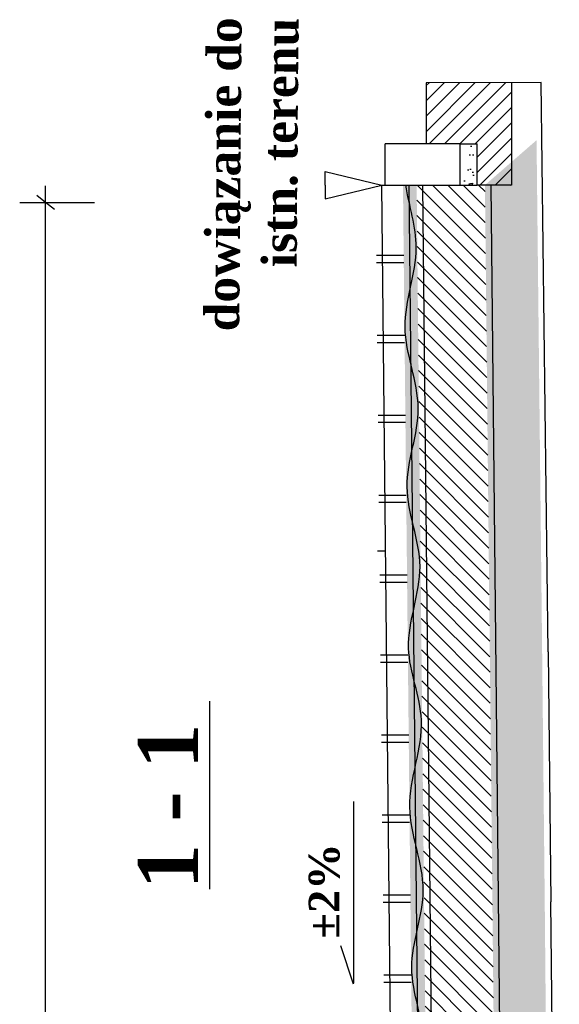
# Model space of a CAD drawing. Header units: metres. Extents: x 592 to 2592, y -1 to 2567.
# Tile 15 of 15: x 2255 to 2413, y 1915 to 2203. Entities that reach past the tile are written whole.
import ezdxf

# ---------------------------------------------------------------- set-up
doc = ezdxf.new("R2010")
doc.units = ezdxf.units.M
doc.styles.get("Standard").update_dxf_attribs({"font": 'simplex.shx'})

msp = doc.modelspace()

# ---------------------------------------------------------------- hatches: boundary and pattern name
h = msp.add_hatch()
h.set_pattern_fill('LINE', color=256, angle=405, style=0)
h.set_pattern_definition([(45, (-710.8855, -23656.8408), (-2.24506403, 2.24506403), [])])
edge = h.paths.add_edge_path()
edge.add_line((2388.466, 2166.495), (2388.522, 2156.072))
edge.add_line((2373.531, 2166.495), (2388.466, 2166.495))
edge.add_line((2373.531, 2184.404), (2373.531, 2166.495))
edge.add_line((2398.523, 2184.471), (2373.531, 2184.404))
edge.add_line((2398.523, 2184.471), (2398.531, 2154.404))
edge.add_line((2388.466, 2154.405), (2398.531, 2154.404))
h = msp.add_hatch()
h.set_pattern_fill('AR-CONC', color=42, scale=0.05, style=0)
h.set_pattern_definition([(310, (13126.629, 5017.014), (9.1092334, 0.7969543), [0.9525, -10.4775]), (5, (13126.629, 5017.014), (-1.762141, -9.552832), [0.762, -8.382]), (259.549, (13127.388, 5017.08), (7.347125, -8.7558344), [0.8095, -8.9045]), (313.8158, (13126.629, 5014.474), (13.553952, 2.102116), [1.42875, -15.71625]), (263.3644, (13127.758, 5014.649), (11.870212, -12.371278), [1.21425, -13.35675]), (8.816, (13126.629, 5014.474), (11.87023, -12.371256), [1.143, -12.573]), (339, (13127.899, 5015.109), (7.580744, 5.113276), [0.9525, -10.4775]), (34, (13127.899, 5015.109), (3.0901014, -9.209398), [0.762, -8.382]), (288.5486, (13128.531, 5015.535), (10.6708245, -4.096143), [0.8095, -8.9045]), (322.5, (13126.629, 5017.0138), (0.1544302, -4.2277519), [0, -8.2804, 0, -8.509, 0, -8.41375]), (352.5, (13126.629, 5017.014), (3.3409831, -5.0090287), [0, -4.8514, 0, -8.0899, 0, -3.20675]), (32.5, (13123.7968, 5017.0138), (6.7795298, 0.2864372), [0, -3.175, 0, -9.906, 0, -13.1445]), (42.5, (13122.527, 5017.014), (7.406459, -1.2713246), [0, -4.1275, 0, -6.5786, 0, -9.3345])])
edge = h.paths.add_edge_path()
edge.add_spline(control_points=[(2388.939, 2154.449), (2388.458, 2154.872), (2387.977, 2155.296), (2387.514, 2155.719)], knot_values=[16.423916, 16.423916, 16.423916, 16.423916, 17.9018422, 17.9018422, 17.9018422, 17.9018422], degree=3, periodic=0)
edge.add_spline(control_points=[(2387.514, 2155.719), (2387.146, 2156.055), (2386.79, 2156.39), (2386.453, 2156.724)], knot_values=[15.2519817, 15.2519817, 15.2519817, 15.2519817, 16.423916, 16.423916, 16.423916, 16.423916], degree=3, periodic=0)
edge.add_spline(control_points=[(2386.453, 2156.724), (2386.152, 2157.023), (2385.867, 2157.322), (2385.603, 2157.619)], knot_values=[14.2017679, 14.2017679, 14.2017679, 14.2017679, 15.2519817, 15.2519817, 15.2519817, 15.2519817], degree=3, periodic=0)
edge.add_spline(control_points=[(2385.603, 2157.619), (2385.284, 2157.981), (2384.997, 2158.342), (2384.754, 2158.7)], knot_values=[12.9249304, 12.9249304, 12.9249304, 12.9249304, 14.2017679, 14.2017679, 14.2017679, 14.2017679], degree=3, periodic=0)
edge.add_spline(control_points=[(2384.754, 2158.7), (2384.668, 2158.828), (2384.586, 2158.956), (2384.512, 2159.084)], knot_values=[12.4680996, 12.4680996, 12.4680996, 12.4680996, 12.9249304, 12.9249304, 12.9249304, 12.9249304], degree=3, periodic=0)
edge.add_spline(control_points=[(2384.512, 2159.084), (2384.444, 2159.199), (2384.382, 2159.313), (2384.325, 2159.427)], knot_values=[12.0578561, 12.0578561, 12.0578561, 12.0578561, 12.4680996, 12.4680996, 12.4680996, 12.4680996], degree=3, periodic=0)
edge.add_spline(control_points=[(2384.325, 2159.427), (2384.283, 2159.512), (2384.244, 2159.597), (2384.207, 2159.682)], knot_values=[11.7518848, 11.7518848, 11.7518848, 11.7518848, 12.0578561, 12.0578561, 12.0578561, 12.0578561], degree=3, periodic=0)
edge.add_spline(control_points=[(2384.207, 2159.682), (2384.171, 2159.768), (2384.137, 2159.854), (2384.107, 2159.94)], knot_values=[11.4424031, 11.4424031, 11.4424031, 11.4424031, 11.7518848, 11.7518848, 11.7518848, 11.7518848], degree=3, periodic=0)
edge.add_spline(control_points=[(2384.107, 2159.94), (2384.058, 2160.079), (2384.018, 2160.218), (2383.988, 2160.356)], knot_values=[10.9388481, 10.9388481, 10.9388481, 10.9388481, 11.4424031, 11.4424031, 11.4424031, 11.4424031], degree=3, periodic=0)
edge.add_spline(control_points=[(2383.988, 2160.356), (2383.976, 2160.41), (2383.966, 2160.464), (2383.957, 2160.519)], knot_values=[10.7415272, 10.7415272, 10.7415272, 10.7415272, 10.9388481, 10.9388481, 10.9388481, 10.9388481], degree=3, periodic=0)
edge.add_line((2383.957, 2160.519), (2383.957, 2161.409))
edge.add_spline(control_points=[(2383.957, 2161.409), (2383.96, 2161.424), (2383.962, 2161.439), (2383.965, 2161.453)], knot_values=[9.5959609, 9.5959609, 9.5959609, 9.5959609, 9.6507397, 9.6507397, 9.6507397, 9.6507397], degree=3, periodic=0)
edge.add_spline(control_points=[(2383.965, 2161.453), (2383.98, 2161.529), (2383.998, 2161.604), (2384.019, 2161.678)], knot_values=[9.3174166, 9.3174166, 9.3174166, 9.3174166, 9.5959609, 9.5959609, 9.5959609, 9.5959609], degree=3, periodic=0)
edge.add_spline(control_points=[(2384.019, 2161.678), (2384.039, 2161.745), (2384.061, 2161.812), (2384.086, 2161.879)], knot_values=[9.068204, 9.068204, 9.068204, 9.068204, 9.3174166, 9.3174166, 9.3174166, 9.3174166], degree=3, periodic=0)
edge.add_spline(control_points=[(2384.086, 2161.879), (2384.095, 2161.902), (2384.124, 2161.976), (2384.157, 2162.05), (2384.182, 2162.101)], knot_values=[8.7902336, 8.7902336, 8.7902336, 8.7902336, 8.8756012, 9.068204, 9.068204, 9.068204, 9.068204], degree=3, periodic=0)
edge.add_spline(control_points=[(2384.182, 2162.101), (2384.214, 2162.168), (2384.248, 2162.234), (2384.286, 2162.3)], knot_values=[8.5418892, 8.5418892, 8.5418892, 8.5418892, 8.7902336, 8.7902336, 8.7902336, 8.7902336], degree=3, periodic=0)
edge.add_spline(control_points=[(2384.286, 2162.3), (2384.328, 2162.374), (2384.373, 2162.448), (2384.421, 2162.522)], knot_values=[8.2626884, 8.2626884, 8.2626884, 8.2626884, 8.5418892, 8.5418892, 8.5418892, 8.5418892], degree=3, periodic=0)
edge.add_spline(control_points=[(2384.421, 2162.522), (2384.464, 2162.588), (2384.51, 2162.654), (2384.558, 2162.72)], knot_values=[8.0125448, 8.0125448, 8.0125448, 8.0125448, 8.2626884, 8.2626884, 8.2626884, 8.2626884], degree=3, periodic=0)
edge.add_spline(control_points=[(2384.558, 2162.72), (2384.754, 2162.99), (2384.986, 2163.258), (2385.241, 2163.527)], knot_values=[6.991217, 6.991217, 6.991217, 6.991217, 8.0125448, 8.0125448, 8.0125448, 8.0125448], degree=3, periodic=0)
edge.add_spline(control_points=[(2385.241, 2163.527), (2385.413, 2163.708), (2385.595, 2163.89), (2385.782, 2164.071)], knot_values=[6.3015256, 6.3015256, 6.3015256, 6.3015256, 6.991217, 6.991217, 6.991217, 6.991217], degree=3, periodic=0)
edge.add_spline(control_points=[(2385.782, 2164.071), (2386.144, 2164.422), (2386.526, 2164.773), (2386.896, 2165.129)], knot_values=[4.9735444, 4.9735444, 4.9735444, 4.9735444, 6.3015256, 6.3015256, 6.3015256, 6.3015256], degree=3, periodic=0)
edge.add_spline(control_points=[(2386.896, 2165.129), (2387.096, 2165.321), (2387.292, 2165.515), (2387.48, 2165.71)], knot_values=[4.2570309, 4.2570309, 4.2570309, 4.2570309, 4.9735444, 4.9735444, 4.9735444, 4.9735444], degree=3, periodic=0)
edge.add_spline(control_points=[(2387.48, 2165.71), (2387.673, 2165.909), (2387.856, 2166.11), (2388.025, 2166.313)], knot_values=[3.5243842, 3.5243842, 3.5243842, 3.5243842, 4.2570309, 4.2570309, 4.2570309, 4.2570309], degree=3, periodic=0)
edge.add_spline(control_points=[(2388.025, 2166.313), (2388.117, 2166.423), (2388.204, 2166.534), (2388.287, 2166.646)], knot_values=[3.1270511, 3.1270511, 3.1270511, 3.1270511, 3.5243842, 3.5243842, 3.5243842, 3.5243842], degree=3, periodic=0)
edge.add_spline(control_points=[(2388.287, 2166.646), (2388.422, 2166.829), (2388.544, 2167.015), (2388.648, 2167.202)], knot_values=[2.4739539, 2.4739539, 2.4739539, 2.4739539, 3.1270511, 3.1270511, 3.1270511, 3.1270511], degree=3, periodic=0)
edge.add_spline(control_points=[(2388.648, 2167.202), (2388.694, 2167.284), (2388.736, 2167.366), (2388.775, 2167.449)], knot_values=[2.1887347, 2.1887347, 2.1887347, 2.1887347, 2.4739539, 2.4739539, 2.4739539, 2.4739539], degree=3, periodic=0)
edge.add_spline(control_points=[(2388.775, 2167.449), (2388.807, 2167.519), (2388.837, 2167.59), (2388.864, 2167.661)], knot_values=[1.9469452, 1.9469452, 1.9469452, 1.9469452, 2.1887347, 2.1887347, 2.1887347, 2.1887347], degree=3, periodic=0)
edge.add_spline(control_points=[(2388.864, 2167.661), (2388.894, 2167.738), (2388.92, 2167.816), (2388.943, 2167.894)], knot_values=[1.6830088, 1.6830088, 1.6830088, 1.6830088, 1.9469452, 1.9469452, 1.9469452, 1.9469452], degree=3, periodic=0)
edge.add_line((2388.943, 2167.894), (2388.939, 2154.449))
edge = h.paths.add_edge_path()
edge.add_spline(control_points=[(2385.246, 2163.532), (2385.416, 2163.712), (2385.596, 2163.891), (2385.782, 2164.071)], knot_values=[6.3015337, 6.3015337, 6.3015337, 6.3015337, 6.9843396, 6.9843396, 6.9843396, 6.9843396], degree=3, periodic=0)
edge.add_spline(control_points=[(2384.953, 2163.211), (2385.045, 2163.317), (2385.141, 2163.422), (2385.241, 2163.527)], knot_values=[6.991217, 6.991217, 6.991217, 6.991217, 7.3907806, 7.3907806, 7.3907806, 7.3907806], degree=3, periodic=0)
edge.add_spline(control_points=[(2384.558, 2162.72), (2384.677, 2162.884), (2384.81, 2163.048), (2384.953, 2163.211)], knot_values=[7.3907806, 7.3907806, 7.3907806, 7.3907806, 8.0125448, 8.0125448, 8.0125448, 8.0125448], degree=3, periodic=0)
edge.add_spline(control_points=[(2384.493, 2162.629), (2384.514, 2162.659), (2384.536, 2162.69), (2384.558, 2162.72)], knot_values=[8.0125448, 8.0125448, 8.0125448, 8.0125448, 8.1277966, 8.1277966, 8.1277966, 8.1277966], degree=3, periodic=0)
edge.add_spline(control_points=[(2384.287, 2162.301), (2384.328, 2162.375), (2384.373, 2162.448), (2384.421, 2162.522)], knot_values=[8.2626932, 8.2626932, 8.2626932, 8.2626932, 8.5401946, 8.5401946, 8.5401946, 8.5401946], degree=3, periodic=0)
edge.add_spline(control_points=[(2384.231, 2162.198), (2384.248, 2162.232), (2384.267, 2162.266), (2384.286, 2162.3)], knot_values=[8.5418892, 8.5418892, 8.5418892, 8.5418892, 8.6690189, 8.6690189, 8.6690189, 8.6690189], degree=3, periodic=0)
edge.add_spline(control_points=[(2384.086, 2161.879), (2384.095, 2161.902), (2384.123, 2161.973), (2384.154, 2162.043), (2384.177, 2162.091)], knot_values=[8.8032687, 8.8032687, 8.8032687, 8.8032687, 8.8886364, 9.068204, 9.068204, 9.068204, 9.068204], degree=3, periodic=0)
edge.add_spline(control_points=[(2384.045, 2161.762), (2384.058, 2161.801), (2384.071, 2161.84), (2384.086, 2161.879)], knot_values=[9.068204, 9.068204, 9.068204, 9.068204, 9.2132059, 9.2132059, 9.2132059, 9.2132059], degree=3, periodic=0)
edge.add_spline(control_points=[(2383.965, 2161.453), (2383.978, 2161.521), (2383.994, 2161.589), (2384.013, 2161.656)], knot_values=[9.3446769, 9.3446769, 9.3446769, 9.3446769, 9.5959609, 9.5959609, 9.5959609, 9.5959609], degree=3, periodic=0)
edge.add_line((2383.957, 2161.439), (2383.549, 2166.495))
edge.add_line((2383.549, 2166.495), (2388.534, 2166.391))
edge.add_spline(control_points=[(2388.534, 2166.391), (2388.886, 2169.414), (2388.898, 2169.38), (2388.909, 2169.346)], knot_values=[0, 0, 0, 0, 0.1062941, 0.1062941, 0.1062941, 0.1062941], degree=3, periodic=0)
edge.add_spline(control_points=[(2388.909, 2169.346), (2388.911, 2169.34), (2388.913, 2169.334), (2388.915, 2169.327)], knot_values=[0.1062941, 0.1062941, 0.1062941, 0.1062941, 0.1259109, 0.1259109, 0.1259109, 0.1259109], degree=3, periodic=0)
edge.add_spline(control_points=[(2388.915, 2169.327), (2388.918, 2169.317), (2388.921, 2169.307), (2388.925, 2169.297)], knot_values=[0.1259109, 0.1259109, 0.1259109, 0.1259109, 0.1574338, 0.1574338, 0.1574338, 0.1574338], degree=3, periodic=0)
edge.add_spline(control_points=[(2388.925, 2169.297), (2388.931, 2169.277), (2388.937, 2169.257), (2388.944, 2169.236)], knot_values=[0.1574338, 0.1574338, 0.1574338, 0.1574338, 0.2215827, 0.2215827, 0.2215827, 0.2215827], degree=3, periodic=0)
edge.add_line((2388.944, 2169.236), (2388.943, 2167.894))
edge.add_spline(control_points=[(2388.943, 2167.894), (2388.926, 2167.834), (2388.906, 2167.774), (2388.884, 2167.714)], knot_values=[1.6830088, 1.6830088, 1.6830088, 1.6830088, 1.8863292, 1.8863292, 1.8863292, 1.8863292], degree=3, periodic=0)
edge.add_spline(control_points=[(2388.884, 2167.714), (2388.878, 2167.696), (2388.871, 2167.679), (2388.864, 2167.661)], knot_values=[1.8863292, 1.8863292, 1.8863292, 1.8863292, 1.9469452, 1.9469452, 1.9469452, 1.9469452], degree=3, periodic=0)
edge.add_spline(control_points=[(2388.864, 2167.661), (2388.857, 2167.641), (2388.849, 2167.622), (2388.842, 2167.603)], knot_values=[1.9469452, 1.9469452, 1.9469452, 1.9469452, 2.0129826, 2.0129826, 2.0129826, 2.0129826], degree=3, periodic=0)
edge.add_spline(control_points=[(2388.842, 2167.603), (2388.821, 2167.551), (2388.798, 2167.5), (2388.775, 2167.449)], knot_values=[2.0129826, 2.0129826, 2.0129826, 2.0129826, 2.1887347, 2.1887347, 2.1887347, 2.1887347], degree=3, periodic=0)
edge.add_spline(control_points=[(2388.775, 2167.449), (2388.743, 2167.381), (2388.709, 2167.313), (2388.672, 2167.245)], knot_values=[2.1887347, 2.1887347, 2.1887347, 2.1887347, 2.4238541, 2.4238541, 2.4238541, 2.4238541], degree=3, periodic=0)
edge.add_spline(control_points=[(2388.672, 2167.245), (2388.664, 2167.231), (2388.656, 2167.217), (2388.648, 2167.202)], knot_values=[2.4238541, 2.4238541, 2.4238541, 2.4238541, 2.4739539, 2.4739539, 2.4739539, 2.4739539], degree=3, periodic=0)
edge.add_spline(control_points=[(2388.648, 2167.202), (2388.619, 2167.15), (2388.588, 2167.097), (2388.557, 2167.045)], knot_values=[2.4739539, 2.4739539, 2.4739539, 2.4739539, 2.6570722, 2.6570722, 2.6570722, 2.6570722], degree=3, periodic=0)
edge.add_spline(control_points=[(2388.557, 2167.045), (2388.508, 2166.965), (2388.456, 2166.886), (2388.402, 2166.807)], knot_values=[2.6570722, 2.6570722, 2.6570722, 2.6570722, 2.9367221, 2.9367221, 2.9367221, 2.9367221], degree=3, periodic=0)
edge.add_spline(control_points=[(2388.402, 2166.807), (2388.365, 2166.753), (2388.326, 2166.699), (2388.287, 2166.646)], knot_values=[2.9367221, 2.9367221, 2.9367221, 2.9367221, 3.1270511, 3.1270511, 3.1270511, 3.1270511], degree=3, periodic=0)
edge.add_spline(control_points=[(2388.287, 2166.646), (2388.272, 2166.625), (2388.256, 2166.605), (2388.241, 2166.585)], knot_values=[3.1270511, 3.1270511, 3.1270511, 3.1270511, 3.1996166, 3.1996166, 3.1996166, 3.1996166], degree=3, periodic=0)
edge.add_spline(control_points=[(2388.241, 2166.585), (2388.172, 2166.494), (2388.1, 2166.403), (2388.025, 2166.313)], knot_values=[3.1996166, 3.1996166, 3.1996166, 3.1996166, 3.5243842, 3.5243842, 3.5243842, 3.5243842], degree=3, periodic=0)
edge.add_spline(control_points=[(2388.025, 2166.313), (2387.938, 2166.208), (2387.846, 2166.104), (2387.752, 2166)], knot_values=[3.5243842, 3.5243842, 3.5243842, 3.5243842, 3.9030061, 3.9030061, 3.9030061, 3.9030061], degree=3, periodic=0)
edge.add_spline(control_points=[(2387.752, 2166), (2387.664, 2165.903), (2387.573, 2165.806), (2387.48, 2165.71)], knot_values=[3.9030061, 3.9030061, 3.9030061, 3.9030061, 4.2570309, 4.2570309, 4.2570309, 4.2570309], degree=3, periodic=0)
edge.add_spline(control_points=[(2387.48, 2165.71), (2387.302, 2165.525), (2387.116, 2165.341), (2386.927, 2165.159)], knot_values=[4.2570309, 4.2570309, 4.2570309, 4.2570309, 4.9363574, 4.9363574, 4.9363574, 4.9363574], degree=3, periodic=0)
edge.add_spline(control_points=[(2386.927, 2165.159), (2386.917, 2165.149), (2386.906, 2165.139), (2386.896, 2165.129)], knot_values=[4.9363574, 4.9363574, 4.9363574, 4.9363574, 4.9735444, 4.9735444, 4.9735444, 4.9735444], degree=3, periodic=0)
edge.add_spline(control_points=[(2386.896, 2165.129), (2386.715, 2164.956), (2386.532, 2164.783), (2386.35, 2164.611)], knot_values=[4.9735444, 4.9735444, 4.9735444, 4.9735444, 5.6210474, 5.6210474, 5.6210474, 5.6210474], degree=3, periodic=0)
edge.add_spline(control_points=[(2386.35, 2164.611), (2386.158, 2164.431), (2385.967, 2164.251), (2385.782, 2164.071)], knot_values=[5.6210474, 5.6210474, 5.6210474, 5.6210474, 6.3015256, 6.3015256, 6.3015256, 6.3015256], degree=3, periodic=0)
edge = h.paths.add_edge_path()
edge.add_spline(control_points=[(2387.514, 2155.719), (2387.683, 2155.565), (2387.854, 2155.411), (2388.027, 2155.256)], knot_values=[16.423916, 16.423916, 16.423916, 16.423916, 16.9631145, 16.9631145, 16.9631145, 16.9631145], degree=3, periodic=0)
edge.add_spline(control_points=[(2388.027, 2155.256), (2388.328, 2154.987), (2388.634, 2154.718), (2388.939, 2154.449)], knot_values=[16.9631145, 16.9631145, 16.9631145, 16.9631145, 17.9018422, 17.9018422, 17.9018422, 17.9018422], degree=3, periodic=0)
edge.add_line((2388.939, 2154.449), (2388.939, 2154.448))
edge.add_line((2388.939, 2154.448), (2383.957, 2154.448))
edge.add_line((2383.957, 2154.448), (2383.957, 2160.493))
edge.add_spline(control_points=[(2384.01, 2160.264), (2384.002, 2160.295), (2383.995, 2160.325), (2383.988, 2160.356)], knot_values=[10.9388481, 10.9388481, 10.9388481, 10.9388481, 11.0506104, 11.0506104, 11.0506104, 11.0506104], degree=3, periodic=0)
edge.add_spline(control_points=[(2384.076, 2160.032), (2384.051, 2160.11), (2384.029, 2160.187), (2384.01, 2160.264)], knot_values=[11.0506104, 11.0506104, 11.0506104, 11.0506104, 11.3303539, 11.3303539, 11.3303539, 11.3303539], degree=3, periodic=0)
edge.add_spline(control_points=[(2384.207, 2159.682), (2384.182, 2159.743), (2384.157, 2159.803), (2384.135, 2159.863)], knot_values=[11.5344125, 11.5344125, 11.5344125, 11.5344125, 11.7518848, 11.7518848, 11.7518848, 11.7518848], degree=3, periodic=0)
edge.add_spline(control_points=[(2384.289, 2159.502), (2384.26, 2159.562), (2384.233, 2159.622), (2384.207, 2159.682)], knot_values=[11.7518848, 11.7518848, 11.7518848, 11.7518848, 11.9680616, 11.9680616, 11.9680616, 11.9680616], degree=3, periodic=0)
edge.add_spline(control_points=[(2384.512, 2159.084), (2384.459, 2159.174), (2384.409, 2159.264), (2384.363, 2159.353)], knot_values=[12.1465672, 12.1465672, 12.1465672, 12.1465672, 12.4680996, 12.4680996, 12.4680996, 12.4680996], degree=3, periodic=0)
edge.add_spline(control_points=[(2384.675, 2158.819), (2384.618, 2158.908), (2384.563, 2158.996), (2384.512, 2159.084)], knot_values=[12.4680996, 12.4680996, 12.4680996, 12.4680996, 12.7833243, 12.7833243, 12.7833243, 12.7833243], degree=3, periodic=0)
edge.add_spline(control_points=[(2384.754, 2158.7), (2384.727, 2158.74), (2384.701, 2158.78), (2384.675, 2158.819)], knot_values=[12.7833243, 12.7833243, 12.7833243, 12.7833243, 12.9249304, 12.9249304, 12.9249304, 12.9249304], degree=3, periodic=0)
edge.add_spline(control_points=[(2384.922, 2158.461), (2384.864, 2158.541), (2384.808, 2158.62), (2384.754, 2158.7)], knot_values=[12.9249304, 12.9249304, 12.9249304, 12.9249304, 13.2087239, 13.2087239, 13.2087239, 13.2087239], degree=3, periodic=0)
edge.add_spline(control_points=[(2385.48, 2157.761), (2385.279, 2157.995), (2385.092, 2158.228), (2384.922, 2158.461)], knot_values=[13.2087239, 13.2087239, 13.2087239, 13.2087239, 14.0355943, 14.0355943, 14.0355943, 14.0355943], degree=3, periodic=0)
edge.add_spline(control_points=[(2385.603, 2157.619), (2385.562, 2157.667), (2385.521, 2157.714), (2385.48, 2157.761)], knot_values=[14.0355943, 14.0355943, 14.0355943, 14.0355943, 14.2017679, 14.2017679, 14.2017679, 14.2017679], degree=3, periodic=0)
edge.add_spline(control_points=[(2385.942, 2157.248), (2385.826, 2157.372), (2385.713, 2157.496), (2385.603, 2157.619)], knot_values=[14.2017679, 14.2017679, 14.2017679, 14.2017679, 14.6376236, 14.6376236, 14.6376236, 14.6376236], degree=3, periodic=0)
edge.add_spline(control_points=[(2386.453, 2156.724), (2386.277, 2156.899), (2386.106, 2157.074), (2385.942, 2157.248)], knot_values=[14.6376236, 14.6376236, 14.6376236, 14.6376236, 15.2519817, 15.2519817, 15.2519817, 15.2519817], degree=3, periodic=0)
edge.add_spline(control_points=[(2387.366, 2155.855), (2387.05, 2156.145), (2386.744, 2156.435), (2386.453, 2156.724)], knot_values=[15.2519955, 15.2519955, 15.2519955, 15.2519955, 16.265971, 16.265971, 16.265971, 16.265971], degree=3, periodic=0)
h = msp.add_hatch()
h.set_pattern_fill('AR-SAND', color=34, scale=0.1)
h.set_pattern_definition([(37.5, (-7381.6713, 2.0097), (-0.1600031, 4.8941324), [0, -3.8608, 0, -4.318, 0, -4.1275]), (7.5, (-7381.671, 2.01), (4.495233, 7.168251), [0, -2.0828, 0, -3.4798, 0, -1.3335]), (327.5, (-7384.7955, 2.0097), (7.9099237, 0.0143718), [0, -1.27, 0, -4.572, 0, -5.969]), (317.5, (-7384.7955, 2.01), (7.6355645, 2.2292932), [0, -0.635, 0, -2.9972, 0, -3.429])])
h.paths.add_polyline_path([(2405.877, 2167.585), (2390.762, 2154.448), (2394.84, 1761.941), (2409.967, 1761.943), (2408.27, 1944.757), (2407.51, 2017.899)])
h.paths.add_polyline_path([(2401.857, 1677.31), (2401.857, 1677.371), (2410.752, 1677.393), (2409.967, 1761.943), (2394.84, 1761.941), (2395.719, 1677.31)])
h = msp.add_hatch()
h.set_pattern_fill('JIS_LC_8A', color=256, scale=3, angle=135, style=0)
h.set_pattern_definition([(180, (3618.08, -13171.787), (-5e-15, -23.4), []), (180, (3615.958, -13169.666), (-5e-15, -23.4), [])])
h.paths.add_polyline_path([(2366.762, 2154.448), (2358.762, 2154.448), (2363.788, 1670.674), (2363.92, 1670.642), (2363.789, 1670.61), (2363.875, 1662.311), (2371.875, 1662.311)])
h = msp.add_hatch()
h.set_pattern_fill('AR-CONC', color=42, scale=0.025, angle=90, style=0)
h.set_pattern_definition([(140, (3618.079, -13171.787), (0.3984771, 4.5546167), [0.47625, -5.23875]), (85, (3618.079, -13171.787), (-4.7764161, -0.8810706), [0.381, -4.191]), (190.451, (3618.1123, -13171.4076), (-4.3779172, 3.6735625), [0.40475, -4.45225]), (136.1842, (3616.809, -13171.787), (1.0510582, 6.776976), [0.714375, -7.858125]), (186.6356, (3616.897, -13171.2224), (-6.185639, 5.935106), [0.607125, -6.678375]), (81.184, (3616.809, -13171.787), (-6.185628, 5.935115), [0.5715, -6.2865]), (111, (3617.1266, -13171.152), (2.556638, 3.790372), [0.47625, -5.23875]), (56, (3617.1266, -13171.152), (-4.6046992, 1.5450507), [0.381, -4.191]), (161.4514, (3617.3397, -13170.8362), (-2.0480714, 5.3354123), [0.40475, -4.45225]), (127.5, (3618.0791, -13171.7871), (-2.11387597, 0.07721508), [0, -4.1402, 0, -4.2545, 0, -4.206875]), (97.5, (3618.0791, -13171.787), (-2.50451437, 1.67049156), [0, -2.4257, 0, -4.04495, 0, -1.603375]), (57.5, (3618.0791, -13173.2032), (0.1432186, 3.38976488), [0, -1.5875, 0, -4.953, 0, -6.57225]), (47.5, (3618.079, -13173.8382), (-0.6356623, 3.70322953), [0, -2.06375, 0, -3.2893, 0, -4.66725])])
h.paths.add_polyline_path([(2371.718, 1677.393), (2375.718, 1677.393), (2370.762, 2154.448), (2366.762, 2154.448)])
h = msp.add_hatch()
h.set_pattern_fill('LINE', color=250, angle=315)
h.set_pattern_definition([(315, (-7352.437, -3.0713), (2.245064, 2.245064), [])])
h.paths.add_polyline_path([(2375.873, 1662.671), (2375.872, 1662.708), (2375.872, 1662.745), (2375.872, 1662.743), (2375.872, 1662.74), (2375.872, 1662.738), (2375.872, 1662.735), (2375.872, 1662.733), (2375.872, 1662.73), (2375.872, 1662.727), (2375.872, 1662.725), (2375.872, 1662.722), (2375.872, 1662.72), (2375.872, 1662.717), (2375.872, 1662.715), (2375.872, 1662.712), (2375.872, 1662.709), (2375.872, 1662.707), (2375.872, 1662.704), (2375.872, 1662.702), (2375.873, 1662.699), (2375.873, 1662.697), (2375.873, 1662.694), (2375.873, 1662.692), (2375.873, 1662.689), (2375.873, 1662.686), (2375.873, 1662.684), (2375.873, 1662.681), (2375.873, 1662.679), (2375.873, 1662.676), (2375.873, 1662.674)])
h.paths.add_polyline_path([(2376.857, 1677.393), (2376.857, 1677.31), (2395.719, 1677.31), (2390.762, 2154.448), (2370.762, 2154.448), (2375.718, 1677.393)])
h.paths.add_polyline_path([(2375.875, 1662.36), (2375.875, 1662.398), (2375.875, 1662.395), (2375.875, 1662.392), (2375.875, 1662.39), (2375.875, 1662.387), (2375.875, 1662.385), (2375.875, 1662.382), (2375.875, 1662.38), (2375.875, 1662.377), (2375.875, 1662.375), (2375.875, 1662.372), (2375.875, 1662.369), (2375.875, 1662.367), (2375.875, 1662.364), (2375.875, 1662.362), (2375.875, 1662.359), (2375.875, 1662.357), (2375.875, 1662.354), (2375.875, 1662.351), (2375.875, 1662.349), (2375.875, 1662.346), (2375.875, 1662.344), (2375.875, 1662.341), (2375.875, 1662.339), (2375.875, 1662.336), (2375.875, 1662.334), (2375.875, 1662.331), (2375.875, 1662.328), (2375.875, 1662.326), (2375.875, 1662.323)])
h.paths.add_polyline_path([(2375.869, 1662.932), (2375.868, 1662.968), (2375.868, 1662.965), (2375.868, 1662.963), (2375.868, 1662.96), (2375.868, 1662.957), (2375.868, 1662.955), (2375.868, 1662.952), (2375.868, 1662.95), (2375.868, 1662.947), (2375.869, 1662.945), (2375.869, 1662.942), (2375.869, 1662.94), (2375.869, 1662.937), (2375.869, 1662.934)])
h.paths.add_polyline_path([(2375.875, 1662.447), (2375.874, 1662.484), (2375.874, 1662.482), (2375.874, 1662.479), (2375.874, 1662.477), (2375.874, 1662.474), (2375.875, 1662.472), (2375.875, 1662.469), (2375.875, 1662.467), (2375.875, 1662.464), (2375.875, 1662.461), (2375.875, 1662.459), (2375.875, 1662.456), (2375.875, 1662.454), (2375.875, 1662.451), (2375.875, 1662.449), (2375.875, 1662.446), (2375.875, 1662.444), (2375.875, 1662.441), (2375.875, 1662.438), (2375.875, 1662.436), (2375.875, 1662.433), (2375.875, 1662.431), (2375.875, 1662.428), (2375.875, 1662.426), (2375.875, 1662.423), (2375.875, 1662.421), (2375.875, 1662.418), (2375.875, 1662.415), (2375.875, 1662.413), (2375.875, 1662.41)])
h.paths.add_polyline_path([(2375.87, 1662.845), (2375.87, 1662.882), (2375.869, 1662.919), (2375.869, 1662.917), (2375.869, 1662.914), (2375.869, 1662.911), (2375.869, 1662.909), (2375.869, 1662.906), (2375.869, 1662.904), (2375.869, 1662.901), (2375.869, 1662.899), (2375.869, 1662.896), (2375.87, 1662.894), (2375.87, 1662.891), (2375.87, 1662.888), (2375.87, 1662.886), (2375.87, 1662.883), (2375.87, 1662.881), (2375.87, 1662.878), (2375.87, 1662.876), (2375.87, 1662.873), (2375.87, 1662.871), (2375.87, 1662.868), (2375.87, 1662.865), (2375.87, 1662.863), (2375.87, 1662.86), (2375.87, 1662.858), (2375.87, 1662.855), (2375.87, 1662.853), (2375.87, 1662.85), (2375.87, 1662.848)])
h.paths.add_polyline_path([(2375.874, 1662.534), (2375.874, 1662.571), (2375.874, 1662.569), (2375.874, 1662.566), (2375.874, 1662.564), (2375.874, 1662.561), (2375.874, 1662.559), (2375.874, 1662.556), (2375.874, 1662.554), (2375.874, 1662.551), (2375.874, 1662.548), (2375.874, 1662.546), (2375.874, 1662.543), (2375.874, 1662.541), (2375.874, 1662.538), (2375.874, 1662.536), (2375.874, 1662.533), (2375.874, 1662.531), (2375.874, 1662.528), (2375.874, 1662.525), (2375.874, 1662.523), (2375.874, 1662.52), (2375.874, 1662.518), (2375.874, 1662.515), (2375.874, 1662.513), (2375.874, 1662.51), (2375.874, 1662.508), (2375.874, 1662.505), (2375.874, 1662.502), (2375.874, 1662.5), (2375.874, 1662.497)])
h.paths.add_polyline_path([(2375.872, 1662.758), (2375.871, 1662.795), (2375.871, 1662.832), (2375.871, 1662.83), (2375.871, 1662.827), (2375.871, 1662.825), (2375.871, 1662.822), (2375.871, 1662.819), (2375.871, 1662.817), (2375.871, 1662.814), (2375.871, 1662.812), (2375.871, 1662.809), (2375.871, 1662.807), (2375.871, 1662.804), (2375.871, 1662.802), (2375.871, 1662.799), (2375.871, 1662.796), (2375.871, 1662.794), (2375.871, 1662.791), (2375.871, 1662.789), (2375.871, 1662.786), (2375.871, 1662.784), (2375.871, 1662.781), (2375.871, 1662.779), (2375.871, 1662.776), (2375.872, 1662.773), (2375.872, 1662.771), (2375.872, 1662.768), (2375.872, 1662.766), (2375.872, 1662.763), (2375.872, 1662.761)])
h.paths.add_polyline_path([(2375.874, 1662.584), (2375.873, 1662.621), (2375.873, 1662.658), (2375.873, 1662.656), (2375.873, 1662.653), (2375.873, 1662.651), (2375.873, 1662.648), (2375.873, 1662.646), (2375.873, 1662.643), (2375.873, 1662.64), (2375.873, 1662.638), (2375.873, 1662.635), (2375.873, 1662.633), (2375.873, 1662.63), (2375.873, 1662.628), (2375.873, 1662.625), (2375.873, 1662.623), (2375.873, 1662.62), (2375.873, 1662.617), (2375.873, 1662.615), (2375.873, 1662.612), (2375.873, 1662.61), (2375.874, 1662.607), (2375.874, 1662.605), (2375.874, 1662.602), (2375.874, 1662.6), (2375.874, 1662.597), (2375.874, 1662.594), (2375.874, 1662.592), (2375.874, 1662.589), (2375.874, 1662.587)])

# ---------------------------------------------------------------- linework, layer by layer
for p, q in [((2407.236, 2184.494), (2373.531, 2184.404)), ((2373.531, 2184.404), (2373.531, 2166.495)), ((2398.523, 2184.471), (2398.531, 2154.404)), ((2409.297, 2017.86), (2407.236, 2184.494)), ((2361.549, 2154.409), (2361.549, 2166.495)), ((2383.549, 2166.495), (2361.549, 2166.495)), ((2383.549, 2154.41), (2383.549, 2166.495)), ((2383.549, 2166.495), (2388.466, 2166.495)), ((2388.531, 2154.41), (2388.466, 2166.495)), ((2388.531, 2154.41), (2388.466, 2166.495)), ((2343.968, 2158.404), (2360.549, 2154.41)), ((2343.968, 2154.41), (2343.968, 2158.404)), ((2343.968, 2154.41), (2343.968, 2150.415)), ((2343.968, 2150.415), (2360.549, 2154.41)), ((2360.549, 2154.41), (2361.549, 2154.41)), ((2365.662, 1662.272), (2360.549, 2154.41)), ((2361.549, 2154.41), (2383.549, 2154.41)), ((2373.662, 1662.272), (2368.549, 2154.41)), ((2377.505, 1677.354), (2372.549, 2154.41)), ((2373.531, 2154.41), (2388.531, 2154.41)), ((2383.549, 2154.41), (2388.531, 2154.41)), ((2398.531, 2154.404), (2388.466, 2154.405)), ((2397.506, 1677.272), (2392.549, 2154.41)), ((2361.662, 2047.272), (2359.322, 2047.272)), ((2409.297, 2017.86), (2410.057, 1944.718)), ((2412.538, 1677.354), (2410.057, 1944.718))]:
    msp.add_line(p, q)
at = {"color": 32}
for p, q in [((2262.13, 1639.247), (2262.13, 2154.195)), ((2262.145, 2149.327), (2259.579, 2151.348)), ((2254.538, 2149.327), (2276.456, 2149.327)), ((2264.714, 2147.303), (2262.145, 2149.327)), ((2352.305, 1974.104), (2352.305, 1920.862)), ((2352.305, 1920.593), (2348.591, 1931.795))]:
    msp.add_line(p, q, dxfattribs=at)
msp.add_open_spline([(2373.522, 1677.393), (2372.6, 1681.547), (2370.116, 1693.926), (2378.849, 1714.349), (2367.69, 1738.193), (2378.342, 1761.757), (2367.379, 1784.927), (2377.719, 1808.519), (2366.596, 1832.206), (2377.255, 1856.098), (2366.542, 1879.455), (2376.289, 1902.621), (2365.971, 1925.404), (2376.261, 1948.691), (2364.89, 1972.705), (2375.782, 1996.511), (2364.958, 2019.781), (2375.375, 2042.703), (2364.513, 2065.977), (2374.752, 2089.438), (2363.873, 2112.667), (2373.263, 2134.54), (2368.589, 2148.351), (2367.551, 2154.448)], degree=3, knots=[15.2067024, 15.2067024, 15.2067024, 15.2067024, 27.838338, 52.9364823, 76.7599568, 100.6487143, 124.1210578, 147.4599666, 171.8941294, 196.3152538, 219.6050807, 243.1705874, 266.0958847, 289.0197012, 313.6019963, 339.3377372, 360.6903631, 384.8856557, 408.4285006, 431.6734527, 455.7360226, 479.2442366, 497.7450016, 497.7450016, 497.7450016, 497.7450016])

# ---------------------------------------------------------------- texts
at = {"insert": (2309.531, 2203.583), "char_height": 10, "width": 148.13099, "attachment_point": 3, "rotation": 89.52938}
msp.add_mtext('{\\fTimes New Roman|b1|i0|c238|p18;dowiązanie do \\Pistn. terenu}', dxfattribs=at)
at = {"color": 32, "char_height": 7, "attachment_point": 1, "rotation": 90}
for s, insert, width in [('{\\fTimes New Roman|b1|i0|c238|p18;\\H2.5x;\\L 1 - 1 \\fTimes New Roman|b0|i0|c238|p18;\\H0.4x;\\l^I^I^I}', (2289.233, 1941.767), 380.44985), ('{\\fTimes New Roman|b1|i0|c238|p18;\\H1.286x;%%P2%\\fTimes New Roman|b0|i0|c238|p18;\\H0.7778x;^I^I}', (2339.16, 1933.951), 34.76482)]:
    msp.add_mtext(s, dxfattribs=dict(at, insert=insert, width=width))

doc.saveas('drawing.dxf')
